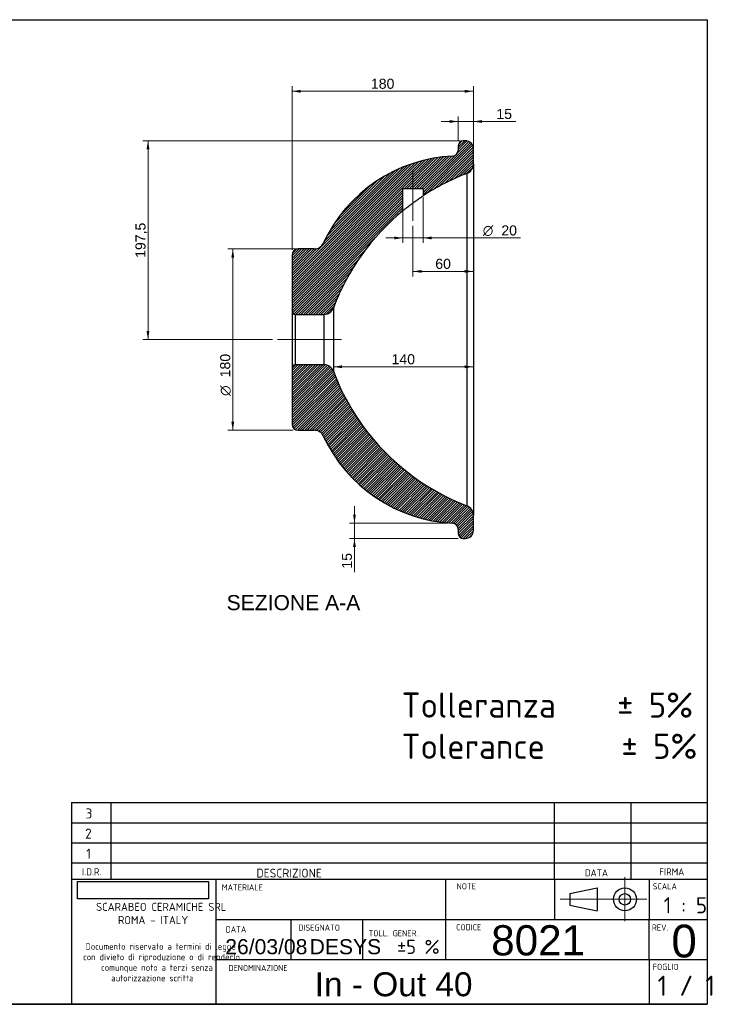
# Model space of a CAD drawing. Header units: millimetres. Extents: x 54 to 1424, y 36 to 1014.
import ezdxf
from ezdxf.enums import TextEntityAlignment as Align
from ezdxf.lldxf.tags import DXFTag

# ---------------------------------------------------------------- set-up
doc = ezdxf.new("R2010")
doc.units = ezdxf.units.MM
for name, color, linetype in [('1', 7, 'Continuous'), ('Default', 7, 'Continuous'), ('IN-OUT_40', 7, 'Continuous'), ('Predefinito', 7, 'Continuous')]:
    doc.layers.add(name, color=color, linetype=linetype)
doc.styles.add('SEACAD_arial_ttf', font='arial.ttf')
doc.styles.add('SEACAD_seiso_ttf', font='seiso.ttf')
doc.styles.add('SEACAD_seiso_ttfB', font='seiso.ttf')
doc.styles.add('SEACAD_seiso_ttfBI', font='seiso.ttf')
doc.styles.add('SEACAD_semeca1_ttf', font='semeca1.ttf')
tags = doc.linetypes.add('CENTER2', pattern=[28.575000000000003, 19.05, -3.175, 3.175, -3.175]).pattern_tags.tags
tags[10:11] = [DXFTag(74, 4), DXFTag(75, 0), DXFTag(340, '0'), DXFTag(46, 0.0), DXFTag(50, 0.0), DXFTag(44, 0.0), DXFTag(45, 0.0)]
tags[8:9] = [DXFTag(74, 4), DXFTag(75, 0), DXFTag(340, '0'), DXFTag(46, 0.0), DXFTag(50, 0.0), DXFTag(44, 0.0), DXFTag(45, 0.0)]
tags[6:7] = [DXFTag(74, 4), DXFTag(75, 0), DXFTag(340, '0'), DXFTag(46, 0.0), DXFTag(50, 0.0), DXFTag(44, 0.0), DXFTag(45, 0.0)]
tags[4:5] = [DXFTag(74, 4), DXFTag(75, 0), DXFTag(340, '0'), DXFTag(46, 0.0), DXFTag(50, 0.0), DXFTag(44, 0.0), DXFTag(45, 0.0)]
picture_1 = doc.add_image_def('image1.jpg', size_in_pixel=(300, 40))
pattern_1 = [(45, (0, 0), (-1.237436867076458, 1.237436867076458), [])]

# ---------------------------------------------------------------- blocks, each defined once
blk = doc.blocks.new('SEANNOT_GROUP1')
at = {"layer": 'Default', "color": 136, "linetype": 'CENTER2', "lineweight": 9}
blk.add_line((1058.8962498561, 696.5213935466), (995.2554346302, 696.5213935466), dxfattribs=at)
blk = doc.blocks.new('SEANNOT_GROUP2')
at = {"layer": 'Default', "color": 136, "linetype": 'CENTER2', "lineweight": 9}
blk.add_line((1129.7554346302, 814.3776281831), (1129.7554346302, 864.0213935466), dxfattribs=at)
blk = doc.blocks.new('GDimGGroup3')
at = {"layer": 'Default', "linetype": 'Continuous', "lineweight": 9}
for points in [[(949.3800187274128, 778.0213934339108), (952.2133520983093, 778.0213934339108), (950.796685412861, 786.5213935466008)], [(949.3800187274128, 615.0214014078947), (950.796685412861, 606.5214012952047), (952.2133520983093, 615.0214014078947)]]:
    blk.add_hatch(color=136, dxfattribs=at).paths.add_polyline_path(points)
at = {"layer": 'Default', "color": 136, "linetype": 'Continuous', "lineweight": 9}
for p, q in [((1018.7119924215, 786.5213935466), (945.7966851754, 786.5213935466)), ((950.7966854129, 786.5213935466), (950.7966854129, 606.5214012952)), ((1010.7554343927, 606.5213935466), (945.7966851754, 606.5213935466))]:
    blk.add_line(p, q, dxfattribs=at)
for s, style, p in [('180', 'SEACAD_arial_ttf', (938.2966854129, 659.0479043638)), ('O', 'SEACAD_semeca1_ttf', (938.2966854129, 640.6443955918))]:
    blk.add_text(s, height=10, rotation=90, dxfattribs=dict(at, style=style)).set_placement(p, align=Align.TOP_LEFT)
blk = doc.blocks.new('GDimGGroup4')
at = {"layer": 'Default', "linetype": 'Continuous', "lineweight": 9}
for points in [[(1166.25543451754, 914.5498251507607), (1166.25543451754, 911.7164917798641), (1174.75543463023, 913.1331584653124)], [(1198.25543474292, 914.5498251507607), (1189.75543463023, 913.1331584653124), (1198.25543474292, 911.7164917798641)]]:
    blk.add_hatch(color=136, dxfattribs=at).paths.add_polyline_path(points)
at = {"layer": 'Default', "color": 136, "linetype": 'Continuous', "lineweight": 9}
for p, q in [((1231.755572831, 913.1331584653), (1157.7554354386, 913.1331584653)), ((1174.7554346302, 894.0213937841), (1174.7554346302, 918.1331587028)), ((1189.7554346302, 883.4946085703), (1189.7554346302, 918.1331587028))]:
    blk.add_line(p, q, dxfattribs=at)
at = {"layer": 'Default', "color": 136, "linetype": 'Continuous', "lineweight": 9, "style": 'SEACAD_arial_ttf'}
blk.add_text('15', height=10, dxfattribs=at).set_placement((1212.6033991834, 925.6331584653), align=Align.TOP_LEFT)
blk = doc.blocks.new('GDimGGroup5')
at = {"layer": 'Default', "linetype": 'Continuous', "lineweight": 9}
for points in [[(1018.255442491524, 944.5498254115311), (1009.755442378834, 943.1331587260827), (1018.255442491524, 941.7164920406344)], [(1181.25543451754, 944.5498254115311), (1181.25543451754, 941.7164920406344), (1189.75543463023, 943.1331587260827)]]:
    blk.add_hatch(color=136, dxfattribs=at).paths.add_polyline_path(points)
at = {"layer": 'Default', "color": 136, "linetype": 'Continuous', "lineweight": 9}
for p, q in [((1009.7554346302, 785.5213937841), (1009.7554346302, 948.1331589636)), ((1189.7554346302, 943.1331587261), (1009.7554423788, 943.1331587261)), ((1189.7554346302, 883.4946085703), (1189.7554346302, 948.1331589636))]:
    blk.add_line(p, q, dxfattribs=at)
at = {"layer": 'Default', "color": 136, "linetype": 'Continuous', "lineweight": 9, "style": 'SEACAD_arial_ttf'}
blk.add_text('180', height=10, dxfattribs=at).set_placement((1088.0163080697, 955.6331587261), align=Align.TOP_LEFT)
blk = doc.blocks.new('GDimGGroup6')
at = {"layer": 'Default', "linetype": 'Continuous', "lineweight": 9}
for points in [[(1059.25573535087, 670.9538592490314), (1050.75573523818, 669.5371925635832), (1059.25573535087, 668.1205258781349)], [(1181.255433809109, 670.9538592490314), (1181.255433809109, 668.1205258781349), (1189.7554339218, 669.5371925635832)]]:
    blk.add_hatch(color=136, dxfattribs=at).paths.add_polyline_path(points)
at = {"layer": 'Default', "color": 136, "linetype": 'Continuous', "lineweight": 9}
blk.add_line((1050.7557352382, 669.5371925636), (1189.7554339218, 669.5371925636), dxfattribs=at)
at = {"layer": 'Default', "color": 136, "linetype": 'Continuous', "lineweight": 9, "style": 'SEACAD_arial_ttf'}
blk.add_text('140', height=10, dxfattribs=at).set_placement((1108.5164541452, 682.0371925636), align=Align.TOP_LEFT)
blk = doc.blocks.new('GDimGGroup7')
at = {"layer": 'Default', "linetype": 'Continuous', "lineweight": 9}
for points in [[(865.2031995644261, 885.5213934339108), (868.0365329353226, 885.5213934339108), (866.6198662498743, 894.0213935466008)], [(865.2031995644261, 705.0213845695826), (866.6198662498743, 696.5213844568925), (868.0365329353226, 705.0213845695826)]]:
    blk.add_hatch(color=136, dxfattribs=at).paths.add_polyline_path(points)
at = {"layer": 'Default', "color": 136, "linetype": 'Continuous', "lineweight": 9}
for p, q in [((1176.7554343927, 894.0213935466), (861.6198660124, 894.0213935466)), ((866.6198662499, 894.0213935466), (866.6198662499, 696.5213844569)), ((990.2554343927, 696.5213935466), (861.6198660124, 696.5213935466))]:
    blk.add_line(p, q, dxfattribs=at)
at = {"layer": 'Default', "color": 136, "linetype": 'Continuous', "lineweight": 9, "style": 'SEACAD_arial_ttf'}
blk.add_text('197,5', height=10, rotation=90, dxfattribs=at).set_placement((854.1198662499, 777.6626933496), align=Align.TOP_LEFT)
blk = doc.blocks.new('GDimGGroup8')
at = {"layer": 'Default', "linetype": 'Continuous', "lineweight": 9}
for points in [[(1138.25543474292, 762.8334366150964), (1138.25543474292, 765.666769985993), (1129.75543463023, 764.2501033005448)], [(1181.255435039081, 762.8334366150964), (1189.755435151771, 764.2501033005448), (1181.255435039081, 765.666769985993)]]:
    blk.add_hatch(color=136, dxfattribs=at).paths.add_polyline_path(points)
at = {"layer": 'Default', "color": 136, "linetype": 'Continuous', "lineweight": 9}
for p, q in [((1129.7554346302, 809.3776279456), (1129.7554346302, 759.2501030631)), ((1129.7554346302, 764.2501033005), (1189.7554351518, 764.2501033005))]:
    blk.add_line(p, q, dxfattribs=at)
at = {"layer": 'Default', "color": 136, "linetype": 'Continuous', "lineweight": 9, "style": 'SEACAD_arial_ttf'}
blk.add_text('60', height=10, dxfattribs=at).set_placement((1151.9293479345, 776.7501033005), align=Align.TOP_LEFT)
blk = doc.blocks.new('GDimGGroup9')
at = {"layer": 'Default', "linetype": 'Continuous', "lineweight": 9}
for points in [[(1111.25543451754, 796.048532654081), (1119.75543463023, 797.4651993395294), (1111.25543451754, 798.8818660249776)], [(1148.25543474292, 796.048532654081), (1148.25543474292, 798.8818660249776), (1139.75543463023, 797.4651993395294)]]:
    blk.add_hatch(color=136, dxfattribs=at).paths.add_polyline_path(points)
at = {"layer": 'Default', "color": 136, "linetype": 'Continuous', "lineweight": 9}
for p, q in [((1139.7554346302, 837.885050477), (1139.7554346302, 792.465199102)), ((1119.7554346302, 830.5139707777), (1119.7554346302, 792.465199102)), ((1102.7554344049, 797.4651993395), (1236.6860199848, 797.4651993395))]:
    blk.add_line(p, q, dxfattribs=at)
for s, style, p in [('O', 'SEACAD_semeca1_ttf', (1199.1303313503, 809.9651993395)), ('20', 'SEACAD_arial_ttf', (1217.5338401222, 809.9651993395))]:
    blk.add_text(s, height=10, dxfattribs=dict(at, style=style)).set_placement(p, align=Align.TOP_LEFT)
blk = doc.blocks.new('GDimGGroup10')
at = {"layer": 'Default', "linetype": 'Continuous', "lineweight": 9}
for points in [[(1070.251444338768, 522.7229920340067), (1071.668111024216, 514.2229919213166), (1073.084777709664, 522.7229920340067)], [(1070.251444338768, 490.5213934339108), (1073.084777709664, 490.5213934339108), (1071.668111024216, 499.0213935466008)]]:
    blk.add_hatch(color=136, dxfattribs=at).paths.add_polyline_path(points)
at = {"layer": 'Default', "color": 136, "linetype": 'Continuous', "lineweight": 9}
for p, q in [((1071.6681110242, 465.5772669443), (1071.6681110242, 531.2229914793)), ((1164.0621736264, 514.2229919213), (1066.6681107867, 514.2229919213)), ((1174.7554343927, 499.0213935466), (1066.6681107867, 499.0213935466))]:
    blk.add_line(p, q, dxfattribs=at)
at = {"layer": 'Default', "color": 136, "linetype": 'Continuous', "lineweight": 9, "style": 'SEACAD_arial_ttf'}
blk.add_text('15', height=10, rotation=90, dxfattribs=at).set_placement((1059.1681110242, 469.0772678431), align=Align.TOP_LEFT)
blk = doc.blocks.new('SEANNOT_GROUP3')
at = {"layer": 'Default', "color": 7, "linetype": 'Continuous', "lineweight": 0, "style": 'SEACAD_arial_ttf'}
blk.add_text('26/03/08', height=15, dxfattribs=at).set_placement((943.3627875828, 101.127900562), align=Align.TOP_LEFT)
blk = doc.blocks.new('SEANNOT_GROUP4')
at = {"layer": 'Default', "color": 7, "linetype": 'Continuous', "lineweight": 0, "style": 'SEACAD_seiso_ttfB'}
blk.add_text('1 / 1', height=20, dxfattribs=at).set_placement((1372.6379484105, 64.8305546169), align=Align.TOP_LEFT)
blk = doc.blocks.new('SEANNOT_GROUP5')
at = {"layer": 'Predefinito', "color": 136, "linetype": 'CENTER2', "lineweight": 9}
for p, q in [((1340.2537993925, 162.5661155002), (1340.2537993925, 118.816115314)), ((1362.1287994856, 140.6911154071), (1318.3787992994, 140.6911154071))]:
    blk.add_line(p, q, dxfattribs=at)
blk = doc.blocks.new('SEANNOT_GROUP6')
at = {"layer": 'Predefinito', "color": 136, "linetype": 'CENTER2', "lineweight": 9}
blk.add_line((1322.9117740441, 140.6911154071), (1275.8533987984, 140.6911154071), dxfattribs=at)
blk = doc.blocks.new('SEANNOT_GROUP7')
at = {"layer": 'Predefinito', "color": 7, "linetype": 'Continuous', "lineweight": 0, "style": 'SEACAD_arial_ttf'}
blk.add_text('In - Out 40', height=23.75, dxfattribs=at).set_placement((1032.1594613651, 68.16717973), align=Align.TOP_LEFT)
blk = doc.blocks.new('SEANNOT_GROUP9')
at = {"layer": 'Predefinito', "color": 7, "linetype": 'Continuous', "lineweight": 0, "style": 'SEACAD_arial_ttf'}
blk.add_text('DESYS', height=15, dxfattribs=at).set_placement((1027.1193519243, 101.1068451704), align=Align.TOP_LEFT)
blk = doc.blocks.new('SEANNOT_GROUP11')
at = {"layer": 'Predefinito', "color": 7, "linetype": 'Continuous', "lineweight": 0, "style": 'SEACAD_arial_ttf'}
blk.add_text('8021', height=30, dxfattribs=at).set_placement((1207.4675635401, 114.9542497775), align=Align.TOP_LEFT)
blk = doc.blocks.new('SEANNOT_GROUP12')
at = {"layer": 'Predefinito', "color": 7, "linetype": 'Continuous', "lineweight": 0, "style": 'SEACAD_arial_ttf'}
blk.add_text('0', height=32.5, dxfattribs=at).set_placement((1386.4165454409, 115.464214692), align=Align.TOP_LEFT)

msp = doc.modelspace()

# ---------------------------------------------------------------- hatches: boundary and pattern name
at = {"layer": 'IN-OUT_40', "linetype": 'Continuous'}
h = msp.add_hatch(dxfattribs=at)
h.set_pattern_fill('ANSI31', scale=0.5511811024, angle=9.362e-06, style=0, pattern_type=2)
h.set_pattern_definition(pattern_1)
edge = h.paths.add_edge_path()
edge.add_line((1189.75543463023, 870.9678231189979), (1189.75543463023, 886.0213935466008))
edge.add_arc((1181.75543463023, 886.0213935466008), 8.000000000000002, 0, 90)
edge.add_line((1181.75543463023, 894.0213935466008), (1179.75543463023, 894.0213935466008))
edge.add_arc((1179.75543463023, 889.0213935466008), 5.000000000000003, 90, 180)
edge.add_line((1174.75543463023, 889.0213935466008), (1174.75543463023, 884.8119492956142))
edge.add_arc((1168.75543463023, 884.8119492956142), 6.000000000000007, 272.93042134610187, 360, ccw=False)
edge.add_arc((1176.730654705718, 729.0159420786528), 150.0000000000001, 92.93042134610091, 155.0448260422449)
edge.add_arc((1031.668550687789, 796.5213935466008), 9.999999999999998, 270, 335.044826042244, ccw=False)
edge.add_line((1031.668550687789, 786.5213935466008), (1015.75543463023, 786.5213935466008))
edge.add_arc((1015.75543463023, 780.5213935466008), 6.000000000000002, 90, 180)
edge.add_line((1009.75543463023, 780.5213935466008), (1009.75543463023, 724.5213935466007))
edge.add_arc((1012.75543463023, 724.5213935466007), 3.000000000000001, 180, 270)
edge.add_line((1012.75543463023, 721.5213935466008), (1041.396249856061, 721.5213935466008))
edge.add_arc((1041.396249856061, 731.5213935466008), 10.00000000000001, 270, 339.3819321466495)
edge.add_arc((1266.023899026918, 647.008558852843), 230.0000000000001, 129.490468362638, 159.3819321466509, ccw=False)
edge.add_line((1119.75543463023, 824.5065484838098), (1119.75543463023, 846.5213935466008))
edge.add_line((1119.75543463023, 846.5213935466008), (1139.75543463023, 846.5213935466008))
edge.add_line((1139.75543463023, 846.5213935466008), (1139.75543463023, 839.2487078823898))
edge.add_arc((1266.023899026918, 647.008558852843), 230.0000000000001, 111.0665412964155, 123.2979781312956, ccw=False)
edge.add_arc((1179.75543463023, 870.9678231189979), 10.00000000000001, 291.0665412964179, 360)
h = msp.add_hatch(dxfattribs=at)
h.set_pattern_fill('ANSI31', scale=0.5511811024, angle=9.362e-06, style=0, pattern_type=2)
h.set_pattern_definition(pattern_1)
edge = h.paths.add_edge_path()
edge.add_line((1179.75543463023, 499.0213935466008), (1181.75543463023, 499.0213935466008))
edge.add_arc((1181.75543463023, 507.0213935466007), 8.000000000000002, 270, 360)
edge.add_line((1189.75543463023, 507.0213935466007), (1189.75543463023, 522.0749639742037))
edge.add_arc((1179.75543463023, 522.0749639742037), 10.00000000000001, 0, 68.9334587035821)
edge.add_arc((1266.023899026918, 746.0342282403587), 230.0000000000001, 200.6180678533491, 248.9334587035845, ccw=False)
edge.add_arc((1041.396249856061, 661.5213935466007), 10.00000000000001, 20.61806785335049, 90)
edge.add_line((1041.396249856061, 671.5213935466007), (1012.75543463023, 671.5213935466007))
edge.add_arc((1012.75543463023, 668.5213935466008), 3.000000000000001, 90, 180)
edge.add_line((1009.75543463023, 668.5213935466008), (1009.75543463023, 612.5213935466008))
edge.add_arc((1015.75543463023, 612.5213935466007), 6.000000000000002, 180, 270)
edge.add_line((1015.75543463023, 606.5213935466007), (1031.668550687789, 606.5213935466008))
edge.add_arc((1031.668550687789, 596.5213935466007), 9.999999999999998, 24.95517395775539, 90, ccw=False)
edge.add_arc((1176.730654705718, 664.0268450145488), 150.0000000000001, 204.955173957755, 267.069578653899)
edge.add_arc((1168.75543463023, 508.2308377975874), 6.000000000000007, 0, 87.06957865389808, ccw=False)
edge.add_line((1174.75543463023, 508.2308377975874), (1174.75543463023, 504.0213935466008))
edge.add_arc((1179.75543463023, 504.0213935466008), 5.000000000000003, 180, 270)

# ---------------------------------------------------------------- linework, layer by layer
at = {"layer": '1', "color": 7, "linetype": 'Continuous'}
for p, q in [((54.282065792, 1014.2250629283), (1421.7829378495, 1014.2250629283)), ((1421.7829378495, 1014.2250629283), (1421.7829378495, 36.4063325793)), ((790.6467155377, 236.7461745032), (1421.7829378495, 236.7461745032)), ((1270.4385348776, 160.7397820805), (1270.4385348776, 236.7397820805)), ((1346.4385348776, 160.7397820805), (1346.4385348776, 236.7397820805)), ((790.6467155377, 216.7461745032), (1421.7829378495, 216.7461745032)), ((790.6467155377, 196.7461745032), (1421.7829378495, 196.7461745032)), ((790.6467155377, 176.7461745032), (1421.7829378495, 176.7461745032)), ((790.6467155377, 160.7397820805), (1421.7829378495, 160.7397820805)), ((1270.4385348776, 160.7397820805), (1270.4385348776, 120.7397820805)), ((1364.4348924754, 160.7397820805), (1364.4348924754, 120.7397820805)), ((1285.493225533, 146.3889106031), (1312.6765319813, 152.0867057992)), ((1312.6765319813, 152.0867057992), (1312.6765319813, 129.295525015)), ((1285.493225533, 146.3889106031), (1285.493225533, 134.9933202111)), ((1285.493225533, 134.9933202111), (1312.6765319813, 129.295525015)), ((933.9038840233, 120.7397820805), (1421.7829378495, 120.7397820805)), ((1364.4348924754, 80.7397820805), (1364.4348924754, 120.7397820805)), ((933.9038840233, 80.7397820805), (1421.7829378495, 80.7397820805)), ((1364.4348924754, 80.7397820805), (1364.4348924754, 37.357282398)), ((1421.7829378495, 36.4063325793), (54.282065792, 36.4063325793)), ((443.9642075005, 36.5472261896), (1421.7829378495, 36.5472261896))]:
    msp.add_line(p, q, dxfattribs=at)
for radius in [11.39559039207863, 5.697795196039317]:
    msp.add_circle((1340.2537993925, 140.6911154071), radius, dxfattribs=at)
at = {"layer": 'IN-OUT_40', "color": 7, "linetype": 'Continuous'}
for p, q in [((1181.7554346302, 894.0213935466), (1179.7554346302, 894.0213935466)), ((1174.7554346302, 889.0213935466), (1174.7554346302, 884.8119492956)), ((1189.7554346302, 870.967823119), (1189.7554346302, 886.0213935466)), ((1189.7554346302, 870.967823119), (1189.7554346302, 522.0749639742)), ((1183.3499539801, 861.6361871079), (1183.3499539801, 531.4065999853)), ((1119.7554346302, 846.5213935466), (1139.7554346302, 846.5213935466)), ((1119.7554346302, 824.5065484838), (1119.7554346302, 846.5213935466)), ((1139.7554346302, 846.5213935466), (1139.7554346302, 839.2487078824)), ((1031.6685506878, 786.5213935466), (1015.7554346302, 786.5213935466)), ((1009.7554346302, 780.5213935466), (1009.7554346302, 724.5213935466)), ((1009.7554346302, 724.5213935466), (1009.7554346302, 668.5213935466)), ((1050.7557352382, 728.0000254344), (1050.7557352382, 665.0427616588)), ((1012.7554346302, 721.5213935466), (1012.7554346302, 671.5213935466)), ((1012.7554346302, 721.5213935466), (1041.3962498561, 721.5213935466)), ((1041.3962498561, 721.5213935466), (1041.3962498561, 671.5213935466)), ((1009.7554346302, 668.5213935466), (1009.7554346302, 612.5213935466)), ((1041.3962498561, 671.5213935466), (1012.7554346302, 671.5213935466)), ((1015.7554346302, 606.5213935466), (1031.6685506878, 606.5213935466)), ((1189.7554346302, 507.0213935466), (1189.7554346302, 522.0749639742)), ((1174.7554346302, 508.2308377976), (1174.7554346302, 504.0213935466)), ((1179.7554346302, 499.0213935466), (1181.7554346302, 499.0213935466))]:
    msp.add_line(p, q, dxfattribs=at)
for centre, radius, start, end in [((1179.7554346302, 889.0213935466), 5.000000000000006, 90, 180), ((1181.7554346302, 886.0213935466), 8.000000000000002, 0, 90), ((1168.7554346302, 884.8119492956), 6.000000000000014, 272.9304213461, 360), ((1176.7306547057, 729.0159420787), 150, 92.9304213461, 155.0448260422), ((1179.7554346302, 870.967823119), 10.00000000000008, 291.0665412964, 360), ((1266.0238990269, 647.0085588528), 230.0000000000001, 111.0665412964, 123.2979781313), ((1266.0238990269, 647.0085588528), 230.0000000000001, 129.4904683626, 159.3819321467), ((1031.6685506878, 796.5213935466), 9.99999999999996, 270, 335.0448260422), ((1015.7554346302, 780.5213935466), 6.000000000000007, 90, 180), ((1012.7554346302, 724.5213935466), 3.000000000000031, 180, 270), ((1041.3962498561, 731.5213935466), 10.00000000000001, 270, 339.3819321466), ((1012.7554346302, 668.5213935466), 3, 90, 180), ((1041.3962498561, 661.5213935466), 10.00000000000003, 20.6180678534, 90), ((1266.0238990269, 746.0342282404), 230.0000000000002, 200.6180678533, 248.9334587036), ((1015.7554346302, 612.5213935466), 6.000000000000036, 180, 270), ((1031.6685506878, 596.5213935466), 9.999999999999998, 24.9551739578, 90), ((1176.7306547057, 664.0268450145), 150, 204.9551739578, 267.0695786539), ((1179.7554346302, 522.0749639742), 10.00000000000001, 0, 68.9334587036), ((1168.7554346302, 508.2308377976), 5.999999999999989, 0, 87.0695786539), ((1179.7554346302, 504.0213935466), 4.999999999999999, 180, 270), ((1181.7554346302, 507.0213935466), 8.00000000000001, 270, 360)]:
    msp.add_arc(centre, radius, start, end, dxfattribs=at)
msp.add_open_spline([(1139.75543463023, 839.2487078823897), (1139.75543463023, 839.2487078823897), (1139.420780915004, 839.005587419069), (1138.22505109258, 838.1351803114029), (1137.385897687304, 837.5236975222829), (1135.462581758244, 836.1185993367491), (1134.369796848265, 835.3186602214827), (1132.099488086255, 833.6523778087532), (1130.910512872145, 832.777650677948), (1128.550201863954, 831.0369763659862), (1127.361228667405, 830.1580171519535), (1125.116002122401, 828.4948734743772), (1124.024991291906, 827.6849371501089), (1122.117566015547, 826.2668763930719), (1121.279975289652, 825.6430450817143), (1120.093619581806, 824.7588947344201), (1119.75543463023, 824.5065484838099), (1119.75543463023, 824.5065484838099)], degree=3, knots=[0, 0, 0, 0, 0.125, 0.125, 0.2499999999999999, 0.2499999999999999, 0.3749999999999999, 0.3749999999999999, 0.4999999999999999, 0.4999999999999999, 0.6249999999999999, 0.6249999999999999, 0.7499999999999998, 0.7499999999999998, 0.8749999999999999, 0.8749999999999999, 1, 1, 1, 1], dxfattribs=at)
at = {"layer": 'Predefinito', "color": 7, "linetype": 'Continuous'}
for p, q in [((790.6467155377, 236.7461745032), (790.6467155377, 37.2445675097)), ((829.7168523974, 236.7461745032), (829.7168523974, 160.7397820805)), ((933.9038840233, 160.7397820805), (933.9038840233, 37.2445675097)), ((1162.1765308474, 160.7397820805), (1162.1765308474, 80.7397820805)), ((1008.5712566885, 120.7397820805), (1008.5712566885, 80.7397820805)), ((1079.7929764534, 120.7397820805), (1079.7929764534, 80.7397820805)), ((1008.5712566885, 37.357282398), (1008.5712566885, 37.2445675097))]:
    msp.add_line(p, q, dxfattribs=at)

# ---------------------------------------------------------------- block references
at = {"layer": 'Default'}
for name in ['GDimGGroup5', 'GDimGGroup4', 'GDimGGroup7', 'SEANNOT_GROUP2', 'GDimGGroup9', 'GDimGGroup8', 'GDimGGroup3', 'SEANNOT_GROUP1', 'GDimGGroup6', 'GDimGGroup10', 'SEANNOT_GROUP3', 'SEANNOT_GROUP4']:
    msp.add_blockref(name, (0, 0), dxfattribs=at)
at = {"layer": 'Predefinito'}
for name in ['SEANNOT_GROUP5', 'SEANNOT_GROUP6', 'SEANNOT_GROUP11', 'SEANNOT_GROUP12', 'SEANNOT_GROUP9', 'SEANNOT_GROUP7']:
    msp.add_blockref(name, (0, 0), dxfattribs=at)

# ---------------------------------------------------------------- texts
at = {"color": 7, "linetype": 'Continuous', "style": 'SEACAD_arial_ttf'}
msp.add_text('SEZIONE A-A', height=15, dxfattribs=at).set_placement((944.6811986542, 442.8254530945), align=Align.TOP_LEFT)
at = {"layer": '1', "color": 7, "linetype": 'Continuous', "style": 'SEACAD_seiso_ttf'}
for s, height, p in [('NOTE', 6.12, (1173.1219002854, 156.6277572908)), ('SCALA', 6.12, (1367.8962266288, 156.6277572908)), ('MATERIALE', 6.12, (939.8650561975, 155.5701896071)), ('1 : 5', 16, (1378.7011226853, 142.7659934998)), ('DATA', 6.12, (943.7022162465, 113.8064909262)), ('DISEGNATO', 6.12, (1015.9078711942, 115.5974377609)), ('TOLL. GENER.', 6.12, (1085.7074789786, 110.0470062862)), ('CODICE', 6.12, (1172.6258992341, 116.0235335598)), ('REV.', 6.12, (1367.030665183, 115.6931910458)), ('±5 %', 14, (1113.9555597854, 100.4705693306)), ('DENOMINAZIONE', 6.1044793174, (946.4419685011, 75.5031195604)), ('FOGLIO', 6.12, (1367.8962266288, 76.6277572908))]:
    msp.add_text(s, height=height, dxfattribs=at).set_placement(p, align=Align.TOP_LEFT)
at = {"layer": 'Default', "color": 7, "linetype": 'Continuous', "style": 'SEACAD_seiso_ttf'}
for s, p in [('Tolleranza    ± 5%', (1118.4922750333, 346.0507252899)), ('Tolerance     ± 5%', (1118.4922750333, 305.1416343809))]:
    msp.add_text(s, height=25, dxfattribs=at).set_placement(p, align=Align.TOP_LEFT)
at = {"layer": 'Predefinito', "color": 7, "linetype": 'Continuous'}
for s, height, style, p in [('3', 10, 'SEACAD_seiso_ttf', (804.6135433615, 230.906618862)), ('2', 10, 'SEACAD_seiso_ttf', (804.158997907, 210.906618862)), ('1', 10, 'SEACAD_seiso_ttf', (805.1817251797, 190.906618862)), ('I.D.R.', 7, 'SEACAD_seiso_ttf', (801.0742531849, 171.4431970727)), ('DESCRIZIONE', 8.75, 'SEACAD_seiso_ttf', (974.2704470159, 171.0620464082)), ('DATA', 7, 'SEACAD_seiso_ttf', (1300.413180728, 170.5385894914)), ('FIRMA', 7, 'SEACAD_seiso_ttf', (1374.2245148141, 171.43680465)), ('SCARABEO CERAMICHE SRL', 8, 'SEACAD_seiso_ttfBI', (815.0869613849, 137.1588752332)), ('ROMA - ITALY', 8, 'SEACAD_seiso_ttfBI', (836.8142341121, 124.0679661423)), ('Documento riservato a termini di legge', 6.4, 'SEACAD_seiso_ttf', (804.5529734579, 97.0507535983)), ('con divieto di riproduzione o di renderlo', 6.4, 'SEACAD_seiso_ttf', (802.1529734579, 86.5780263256)), ('comunque noto a terzi senza ', 6.4, 'SEACAD_seiso_ttf', (820.0438825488, 76.1052990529)), ('autorizzazione scritta', 6.4, 'SEACAD_seiso_ttf', (830.1529734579, 65.6325717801))]:
    msp.add_text(s, height=height, dxfattribs=dict(at, style=style)).set_placement(p, align=Align.TOP_LEFT)

# ---------------------------------------------------------------- pictures from other files: only their frames are drawn
image = msp.add_image(picture_1, insert=(796.4390150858, 141.1432256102), size_in_units=(130.1188872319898, 17.34918496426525))

doc.saveas('drawing.dxf')
